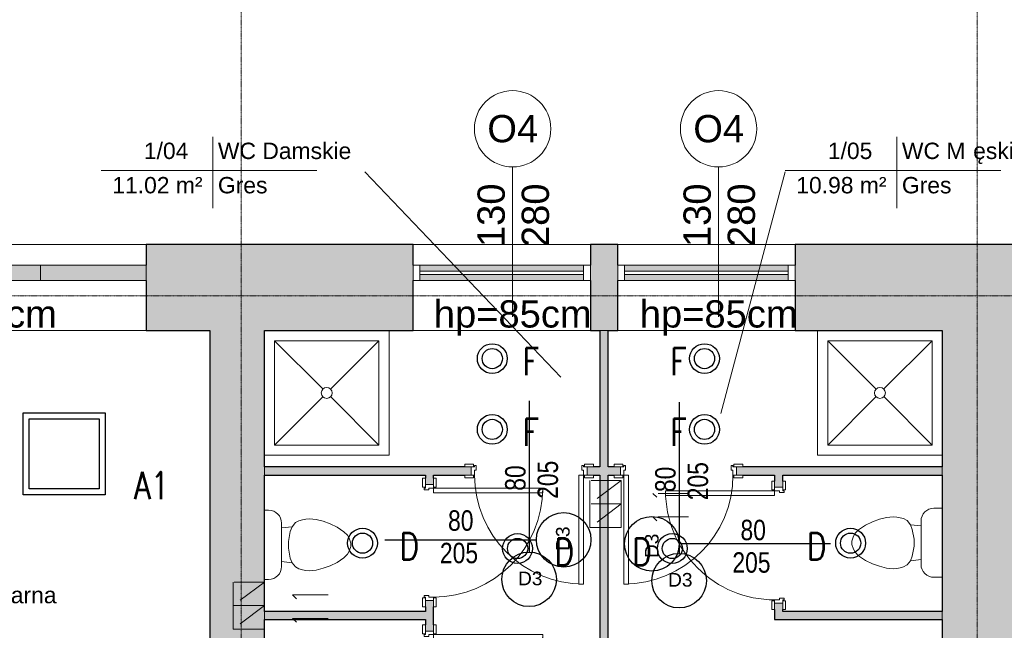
# Model space of a CAD drawing. Header units: centimetres. Extents: x 14504 to 44111, y -18976 to -7683.
# Tile 104 of 141: x 31832 to 32554, y -9043 to -8596. Entities that reach past the tile are written whole.
import ezdxf

# ---------------------------------------------------------------- set-up
doc = ezdxf.new("R2010")
doc.units = ezdxf.units.CM
doc.linetypes.add('Aligning Line 1_8_', pattern=[0.635, 0.3175, -0.3175])
doc.linetypes.add('Linia siatki', pattern=[0.9925, 0.47, -0.2175, 0.0875, -0.2175])
for name, color, linetype, lineweight in [('A-AREA-IDEN', 4, 'Continuous', 9), ('A-DETL', 6, 'Continuous', 9), ('A-DETL-MEDM', 33, 'Continuous', 25), ('A-DETL-THIN', 151, 'Continuous', 9), ('A-DOOR', 31, 'Continuous', 9), ('A-DOOR-FRAM', 31, 'Continuous', 18), ('A-GLAZ', 151, 'Continuous', 9), ('A-WALL', 4, 'Continuous', 9), ('A-WALL-PATT', 111, 'Continuous', 25), ('G-ANNO-TEXT', 8, 'Continuous', 9), ('I-WALL', 2, 'Continuous', 9), ('IE inst', 1, 'Continuous', 50), ('P-SANR-FIXT', 6, 'Continuous', 9), ('S-GRID', 8, 'Continuous', 9)]:
    doc.layers.add(name, color=color, linetype=linetype, lineweight=lineweight)
doc.styles.add('Arial_1', font='arial.ttf', dxfattribs={"height": 12})
doc.styles.add('Arial_2', font='arial.ttf', dxfattribs={"height": 18})
doc.styles.add('Arial_3', font='arial.ttf', dxfattribs={"width": 0.8, "height": 18})
doc.styles.add('Arial_5', font='arial.ttf', dxfattribs={"height": 15})
doc.styles.get("Standard").update_dxf_attribs({"font": 'romans.shx', "width": 0.8, "height": 20})

# ---------------------------------------------------------------- blocks, each defined once
blk = doc.blocks.new('Aluminum_1 szybowe - Okno 130_265 p_85 wymiana-632273-4_Poziom piętra')
at = {"layer": 'A-GLAZ'}
h = blk.add_hatch(color=256, dxfattribs=at)
h.paths.add_polyline_path([(-12.24, 7.73), (-12.24, 12.17), (-132.08, 12.17), (-132.08, 7.73), (-63.71, 7.73)])
h.paths.add_polyline_path([(-63.71, 14.71), (-12.24, 14.71), (-12.24, 19.16), (-132.08, 19.16), (-132.08, 14.71)])
at = {"layer": 'A-GLAZ', "lineweight": 18}
for p, q in [((-132.08, 19.16), (-137.16, 19.16)), ((-137.16, 19.16), (-137.16, 7.73)), ((-132.08, 7.73), (-132.08, 19.16)), ((-12.24, 14.71), (-132.08, 14.71)), ((-132.08, 14.71), (-132.08, 12.17)), ((-7.16, 19.16), (-12.24, 19.16)), ((-12.24, 19.16), (-12.24, 7.73)), ((-12.24, 12.17), (-12.24, 14.71)), ((-7.16, 7.73), (-7.16, 19.16)), ((-137.16, 7.73), (-132.08, 7.73)), ((-132.08, 12.17), (-12.24, 12.17)), ((-12.24, 7.73), (-7.16, 7.73))]:
    blk.add_line(p, q, dxfattribs=at)
at = {"layer": 'A-GLAZ'}
for p, q in [((-132.08, 19.16), (-12.24, 19.16)), ((-12.24, 7.73), (-132.08, 7.73))]:
    blk.add_line(p, q, dxfattribs=at)
blk = doc.blocks.new('Muszla klozetowa domowa - 3D - Muszla klozetowa domowa - 3D-412173-4_Poziom piętra')
at = {"layer": 'P-SANR-FIXT'}
for p, q in [((-6.96, 27.94), (-4.76, 29.21)), ((-4.76, 29.21), (-1.27, 30.48)), ((-1.27, 30.48), (1.27, 30.48)), ((1.27, 30.48), (4.76, 29.21)), ((4.76, 29.21), (6.96, 27.94)), ((-13.02, 20.32), (-9.5, 25.4)), ((-9.5, 25.4), (-6.96, 27.94)), ((6.96, 27.94), (9.5, 25.4)), ((9.5, 25.4), (13.02, 20.32)), ((-17.24, 10.16), (-15.39, 15.24)), ((-15.39, 15.24), (-13.02, 20.32)), ((13.02, 20.32), (15.39, 15.24)), ((15.39, 15.24), (17.24, 10.16)), ((-18.61, 5.06), (-17.24, 10.16)), ((17.24, 10.16), (18.61, 5.06)), ((-19.05, 0), (-18.61, 5.06)), ((18.61, 5.06), (19.05, 0)), ((-18.83, -2.53), (-19.05, 0)), ((-18.38, -5.08), (-18.83, -2.53)), ((-17.7, -7.62), (-18.38, -5.08)), ((18.38, -5.08), (17.7, -7.62)), ((18.83, -2.53), (18.38, -5.08)), ((19.05, 0), (18.83, -2.53)), ((-16.26, -10.16), (-17.7, -7.62)), ((-13.23, -12.7), (-16.26, -10.16)), ((-9.74, -13.97), (-13.23, -12.7)), ((-12.35, -20.38), (-13.23, -12.7)), ((-2.54, -15.24), (-9.74, -13.97)), ((9.74, -13.97), (2.54, -15.24)), ((13.23, -12.7), (9.74, -13.97)), ((12.35, -20.38), (13.23, -12.7)), ((16.26, -10.16), (13.23, -12.7)), ((17.7, -7.62), (16.26, -10.16)), ((15.87, -20.38), (-15.88, -20.38)), ((2.54, -15.24), (-2.54, -15.24)), ((-25.34, -29.84), (-25.34, -32.97)), ((25.34, -32.97), (25.34, -29.84))]:
    blk.add_line(p, q, dxfattribs=at)
for centre, start, end in [((-15.88, -29.84), 90, 180), ((15.87, -29.84), 0, 90)]:
    blk.add_arc(centre, 9.46, start, end, dxfattribs=at)
blk = doc.blocks.new('wewnetrzne dwupanelowe - 800 x 2100mm 2-634844-4_Poziom piętra')
at = {"layer": 'A-DOOR'}
for p, q in [((-47.14, 5.32), (-40.64, 5.32)), ((-47.14, 3.32), (-47.14, 5.32)), ((-40.64, 3.32), (-47.14, 3.32)), ((-40.64, 5.32), (-40.64, 3.32)), ((40.63, 5.32), (47.13, 5.32)), ((40.63, 3.32), (40.63, 5.32)), ((47.13, 3.32), (40.63, 3.32)), ((47.13, 5.32), (47.13, 3.32)), ((-47.14, -2.68), (-40.64, -2.68)), ((-47.14, -4.68), (-47.14, -2.68)), ((-40.64, -4.68), (-47.14, -4.68)), ((-40.64, -2.68), (-40.64, -4.68)), ((40.63, -2.68), (47.13, -2.68)), ((40.63, -4.68), (40.63, -2.68)), ((47.13, -4.68), (40.63, -4.68)), ((47.13, -2.68), (47.13, -4.68))]:
    blk.add_line(p, q, dxfattribs=at)
at = {"layer": 'A-DOOR', "lineweight": 18}
for p, q in [((36.5, -2.68), (40, -2.68)), ((36.5, -82.68), (36.5, -2.68)), ((40, -2.68), (40, -82.68)), ((40, -82.68), (36.5, -82.68))]:
    blk.add_line(p, q, dxfattribs=at)
at = {"layer": 'A-DOOR'}
blk.add_arc((40, -2.68), 80, 180, 270, dxfattribs=at)
at = {"layer": 'A-DOOR-FRAM'}
for p, q in [((-42.5, 3.32), (-40, 3.32)), ((-42.5, -2.68), (-42.5, 3.32)), ((-40, 4.31), (-38.73, 4.31)), ((-40, 3.32), (-40, 4.31)), ((-40, 0.82), (-40, -2.68)), ((-38.73, 0.82), (-40, 0.82)), ((-38.73, 4.31), (-38.73, 0.82)), ((38.73, 4.31), (40, 4.31)), ((38.73, 0.82), (38.73, 4.31)), ((40, 0.82), (38.73, 0.82)), ((40, 4.31), (40, 3.32)), ((40, 3.32), (42.5, 3.32)), ((40, -2.68), (40, 0.82)), ((42.5, 3.32), (42.5, -2.68)), ((-40, -2.68), (-42.5, -2.68)), ((42.5, -2.68), (40, -2.68))]:
    blk.add_line(p, q, dxfattribs=at)
blk = doc.blocks.new('wewnetrzne dwupanelowe - 800 x 2100mm 2-634845-4_Poziom piętra')
at = {"layer": 'A-DOOR', "lineweight": 18}
for p, q in [((40, 82.68), (36.5, 82.68)), ((36.5, 82.68), (36.5, 2.68)), ((40, 2.68), (40, 82.68)), ((36.5, 2.68), (40, 2.68))]:
    blk.add_line(p, q, dxfattribs=at)
at = {"layer": 'A-DOOR'}
for p, q in [((-40.64, 4.68), (-47.14, 4.68)), ((-47.14, 4.68), (-47.14, 2.68)), ((-47.14, 2.68), (-40.64, 2.68)), ((-40.64, 2.68), (-40.64, 4.68)), ((47.13, 4.68), (40.63, 4.68)), ((40.63, 4.68), (40.63, 2.68)), ((40.63, 2.68), (47.13, 2.68)), ((47.13, 2.68), (47.13, 4.68)), ((-40.64, -3.32), (-47.14, -3.32)), ((-47.14, -3.32), (-47.14, -5.32)), ((-47.14, -5.32), (-40.64, -5.32)), ((-40.64, -5.32), (-40.64, -3.32)), ((47.13, -3.32), (40.63, -3.32)), ((40.63, -3.32), (40.63, -5.32)), ((40.63, -5.32), (47.13, -5.32)), ((47.13, -5.32), (47.13, -3.32))]:
    blk.add_line(p, q, dxfattribs=at)
blk.add_arc((40, 2.68), 80, 90, 180, dxfattribs=at)
at = {"layer": 'A-DOOR-FRAM'}
for p, q in [((-40, 2.68), (-42.5, 2.68)), ((-42.5, 2.68), (-42.5, -3.32)), ((-40, -0.82), (-40, 2.68)), ((40, 2.68), (40, -0.82)), ((42.5, 2.68), (40, 2.68)), ((42.5, -3.32), (42.5, 2.68)), ((-42.5, -3.32), (-40, -3.32)), ((-38.73, -0.82), (-40, -0.82)), ((-40, -3.32), (-40, -4.31)), ((-40, -4.31), (-38.73, -4.31)), ((-38.73, -4.31), (-38.73, -0.82)), ((40, -0.82), (38.73, -0.82)), ((38.73, -0.82), (38.73, -4.31)), ((38.73, -4.31), (40, -4.31)), ((40, -4.31), (40, -3.32)), ((40, -3.32), (42.5, -3.32))]:
    blk.add_line(p, q, dxfattribs=at)
blk = doc.blocks.new('Kabina prysznicowa - 2D - Kabina prysznicowa - 2D-339464-4_Poziom piętra')
at = {"layer": 'P-SANR-FIXT'}
for p, q in [((91.5, 91.5), (91.5, 0)), ((7.5, 84), (42.86, 48.64)), ((7.5, 7.5), (7.5, 84)), ((7.5, 84), (84, 84)), ((84, 84), (48.64, 48.64)), ((84, 84), (84, 7.5)), ((42.99, 42.99), (7.5, 7.5)), ((48.51, 42.99), (84, 7.5)), ((84, 7.5), (7.5, 7.5)), ((91.5, 0), (0, 0))]:
    blk.add_line(p, q, dxfattribs=at)
for start, end in [(360, 180), (180, 360)]:
    blk.add_arc((45.75, 45.75), 4, start, end, dxfattribs=at)
blk = doc.blocks.new('Kabina prysznicowa - 2D - Kabina prysznicowa - 2D-V1-4_Poziom piętra')
at = {"layer": 'P-SANR-FIXT'}
for p, q in [((0, 0), (0, 91.5)), ((7.5, 84), (42.86, 48.64)), ((7.5, 7.5), (7.5, 84)), ((7.5, 84), (84, 84)), ((84, 84), (48.64, 48.64)), ((84, 84), (84, 7.5)), ((42.99, 42.99), (7.5, 7.5)), ((48.51, 42.99), (84, 7.5)), ((84, 7.5), (7.5, 7.5)), ((91.5, 0), (0, 0))]:
    blk.add_line(p, q, dxfattribs=at)
for start, end in [(360, 180), (180, 360)]:
    blk.add_arc((45.75, 45.75), 4, start, end, dxfattribs=at)
blk = doc.blocks.new('Muszla klozetowa domowa - 3D - Muszla klozetowa domowa - 3D-336748-4_Poziom piętra')
at = {"layer": 'P-SANR-FIXT'}
for p, q in [((-25.34, 29.84), (-25.34, 35.97)), ((25.34, 35.97), (25.34, 29.84)), ((15.87, 20.38), (-15.88, 20.38)), ((-12.35, 20.38), (-13.23, 12.7)), ((-2.54, 15.24), (-9.74, 13.97)), ((2.54, 15.24), (-2.54, 15.24)), ((9.74, 13.97), (2.54, 15.24)), ((12.35, 20.38), (13.23, 12.7)), ((-17.7, 7.62), (-18.38, 5.08)), ((-16.26, 10.16), (-17.7, 7.62)), ((-13.23, 12.7), (-16.26, 10.16)), ((-9.74, 13.97), (-13.23, 12.7)), ((13.23, 12.7), (9.74, 13.97)), ((16.26, 10.16), (13.23, 12.7)), ((17.7, 7.62), (16.26, 10.16)), ((18.38, 5.08), (17.7, 7.62)), ((-18.83, 2.53), (-19.05, 0)), ((-19.05, 0), (-18.61, -5.06)), ((-18.38, 5.08), (-18.83, 2.53)), ((18.83, 2.53), (18.38, 5.08)), ((18.61, -5.06), (19.05, 0)), ((19.05, 0), (18.83, 2.53)), ((-18.61, -5.06), (-17.24, -10.16)), ((17.24, -10.16), (18.61, -5.06)), ((-17.24, -10.16), (-15.39, -15.24)), ((15.39, -15.24), (17.24, -10.16)), ((-15.39, -15.24), (-13.02, -20.32)), ((-13.02, -20.32), (-9.5, -25.4)), ((9.5, -25.4), (13.02, -20.32)), ((13.02, -20.32), (15.39, -15.24)), ((-9.5, -25.4), (-6.96, -27.94)), ((-6.96, -27.94), (-4.76, -29.21)), ((4.76, -29.21), (6.96, -27.94)), ((6.96, -27.94), (9.5, -25.4)), ((-4.76, -29.21), (-1.27, -30.48)), ((-1.27, -30.48), (1.27, -30.48)), ((1.27, -30.48), (4.76, -29.21))]:
    blk.add_line(p, q, dxfattribs=at)
for centre, start, end in [((-15.88, 29.84), 180, 270), ((15.87, 29.84), 270, 360)]:
    blk.add_arc(centre, 9.46, start, end, dxfattribs=at)
blk = doc.blocks.new('Aluminum_2 szybowe - 160x140 wymiana-631431-4_Poziom piętra')
at = {"layer": 'A-GLAZ'}
blk.add_hatch(color=256, dxfattribs=at).paths.add_polyline_path([(22.84, 7.73), (22.84, 19.16), (-137.16, 19.16), (-137.16, 7.73), (-117.39, 7.73)])
for p, q in [((-137.16, 19.16), (22.84, 19.16)), ((-137.16, 7.73), (-137.16, 19.16)), ((22.84, 19.16), (22.84, 7.73)), ((22.84, 7.73), (-137.16, 7.73))]:
    blk.add_line(p, q, dxfattribs=at)
blk = doc.blocks.new('Etyk_pom_1_mala - Etyk_pom_1_mala-219433-4_Poziom piętra')
at = {"layer": 'A-AREA-IDEN'}
for p, q in [((-0.0958, 0.1444), (-0.0958, -0.3781)), ((-0.9154, -0.1015), (0.6661, -0.1015))]:
    blk.add_line(p, q, dxfattribs=at)

msp = doc.modelspace()

# ---------------------------------------------------------------- hatches: boundary and pattern name
at = {"layer": 'A-WALL-PATT', "lineweight": 9, "transparency": 33554610}
h = msp.add_hatch(color=256, dxfattribs=at)
h.paths.add_polyline_path([(31971.64, -8823.58), (31991.64, -8823.58), (31991.64, -8760.58), (31925.1, -8760.58), (31925.1, -8823.58)])
h.paths.add_polyline_path([(31491.64, -8823.58), (31687.64, -8823.58), (31687.64, -8760.58), (31491.64, -8760.58)])
h = msp.add_hatch(color=256, dxfattribs=at)
h.paths.add_polyline_path([(32400.64, -8823.58), (32508.64, -8823.58), (32508.64, -8760.58), (32400.64, -8760.58), (32400.64, -8787.01)])
h.paths.add_polyline_path([(32031.87, -8823.58), (32120.64, -8823.58), (32120.64, -8760.58), (31991.64, -8760.58), (31991.64, -8823.58), (32011.64, -8823.58)])
h.paths.add_polyline_path([(32270.64, -8823.58), (32270.64, -8760.58), (32250.64, -8760.58), (32250.64, -8823.58), (32263.64, -8823.58)])
h = msp.add_hatch(color=256, dxfattribs=at)
h.paths.add_polyline_path([(32508.64, -10270.58), (32571.64, -10270.58), (32571.64, -9498.08), (32508.64, -9498.08), (32508.64, -9665.32)])
h.paths.add_polyline_path([(32556.64, -9308.08), (32571.64, -9308.08), (32571.64, -8760.58), (32508.64, -8760.58), (32508.64, -9308.08), (32545.21, -9308.08)])
for points in [[(32011.64, -9271.58), (32011.64, -8823.58), (31971.64, -8823.58), (31971.64, -9271.58)], [(32263.64, -9271.58), (32263.64, -8823.58), (32257.64, -8823.58), (32257.64, -9271.58)], [(32152.68, -8929.58), (32152.68, -8923.58), (32011.64, -8923.58), (32011.64, -8929.58), (32135.68, -8929.58)], [(32508.64, -8929.58), (32508.64, -8923.58), (32368.68, -8923.58), (32368.68, -8929.58), (32437.43, -8929.58)], [(32011.64, -9035.58), (32129.68, -9035.58), (32129.68, -9029.58), (32011.64, -9029.58)], [(32508.64, -9035.58), (32508.64, -9029.58), (32391.68, -9029.58), (32391.68, -9035.58)]]:
    msp.add_hatch(color=256, dxfattribs=at).paths.add_polyline_path(points)
h = msp.add_hatch(color=256, dxfattribs=at)
h.paths.add_polyline_path([(32248.18, -8929.58), (32257.64, -8929.58), (32257.64, -8923.58), (32248.18, -8923.58), (32248.18, -8926.08)])
h.paths.add_polyline_path([(32152.68, -8929.58), (32163.18, -8929.58), (32163.18, -8923.58), (32152.68, -8923.58)])
h = msp.add_hatch(color=256, dxfattribs=at)
h.paths.add_polyline_path([(32268, -8929.58), (32272.64, -8929.58), (32272.64, -8923.58), (32263.64, -8923.58), (32263.64, -8929.58)])
h.paths.add_polyline_path([(32368.68, -8929.58), (32368.68, -8923.58), (32357.64, -8923.58), (32357.64, -8929.58), (32362.27, -8929.58)])
h = msp.add_hatch(color=256, dxfattribs=at)
h.paths.add_polyline_path([(32135.68, -9135.58), (32135.68, -9129.08), (32129.68, -9129.08), (32129.68, -9135.58)])
h.paths.add_polyline_path([(32129.68, -9044.08), (32135.68, -9044.08), (32135.68, -9021.58), (32129.68, -9021.58), (32129.68, -9039.45)])
h.paths.add_polyline_path([(32129.68, -8936.58), (32135.68, -8936.58), (32135.68, -8929.58), (32129.68, -8929.58), (32129.68, -8931.95)])
h = msp.add_hatch(color=256, dxfattribs=at)
h.paths.add_polyline_path([(32391.68, -9035.58), (32391.68, -9023.58), (32385.68, -9023.58), (32385.68, -9035.58)])
h.paths.add_polyline_path([(32385.68, -8938.58), (32391.68, -8938.58), (32391.68, -8929.58), (32385.68, -8929.58), (32385.68, -8933.95)])

# ---------------------------------------------------------------- linework, layer by layer
at = {"layer": 'A-AREA-IDEN'}
for p, q in [((32228.96, -8857.77), (32085.37, -8707.23)), ((32346.33, -8884.36), (32393.36, -8707.23))]:
    msp.add_line(p, q, dxfattribs=at)
at = {"layer": 'A-DETL', "linetype": 'Aligning Line 1_8_', "ltscale": 70}
for p, q in [((32273.32, -8933.58), (32250.32, -8933.58)), ((32250.32, -8933.58), (32250.32, -8950.79)), ((32273.32, -8933.58), (32250.32, -8950.79)), ((32273.32, -8950.79), (32273.32, -8933.58)), ((32322.52, -8943.01), (32296.52, -8943.01)), ((32296.52, -8943.01), (32299.35, -8945.84)), ((32273.32, -8950.79), (32250.32, -8950.79)), ((32250.32, -8950.79), (32250.32, -8968)), ((32273.32, -8950.79), (32250.32, -8968)), ((32273.32, -8968), (32273.32, -8950.79)), ((32322.52, -8960.22), (32296.52, -8960.22)), ((32296.52, -8960.22), (32299.35, -8963.05)), ((32250.32, -8968), (32273.32, -8968)), ((32273.32, -8968), (32250.32, -8968)), ((32011.64, -9008.08), (31988.64, -9008.08)), ((31988.64, -9008.08), (31988.64, -9025.29)), ((32011.64, -9008.08), (31988.64, -9025.29)), ((32011.64, -9025.29), (32011.64, -9008.08)), ((32032.34, -9017.51), (32058.34, -9017.51)), ((32058.34, -9017.51), (32032.34, -9017.51)), ((32032.34, -9017.51), (32035.17, -9020.34)), ((31988.64, -9025.29), (32011.64, -9025.29)), ((32011.64, -9025.29), (31988.64, -9025.29)), ((32011.64, -9025.29), (31988.64, -9025.29)), ((31988.64, -9025.29), (31988.64, -9042.5)), ((32011.64, -9025.29), (31988.64, -9042.5)), ((32011.64, -9042.5), (32011.64, -9025.29)), ((32032.34, -9034.72), (32058.34, -9034.72)), ((32058.34, -9034.72), (32032.34, -9034.72)), ((32032.34, -9034.72), (32035.17, -9037.55)), ((31988.64, -9042.5), (32011.64, -9042.5)), ((32011.64, -9042.5), (31988.64, -9042.5))]:
    msp.add_line(p, q, dxfattribs=at)
at = {"layer": 'A-DETL-MEDM'}
for p, q in [((32205.68, -8875.04), (32205.68, -8986.04)), ((32315.68, -8876.04), (32315.68, -8987.04)), ((32100.06, -8977.08), (32211.06, -8977.08)), ((32426.73, -8979.96), (32315.73, -8979.96))]:
    msp.add_line(p, q, dxfattribs=at)
for centre in [(32231.06, -8977.08), (32295.73, -8979.96), (32205.68, -9006.04), (32315.68, -9007.04)]:
    msp.add_circle(centre, 20, dxfattribs=at)
at = {"layer": 'A-DETL-THIN'}
for p, q in [((32193.6, -8703.68), (32193.6, -8813.68)), ((32344.6, -8703.68), (32344.6, -8813.68))]:
    msp.add_line(p, q, dxfattribs=at)
for centre in [(32193.6, -8675.68), (32344.6, -8675.68)]:
    msp.add_circle(centre, 28, dxfattribs=at)
at = {"layer": 'A-WALL'}
for p, q in [((31687.64, -8760.58), (31925.1, -8760.58)), ((32120.64, -8760.58), (32250.64, -8760.58)), ((32270.64, -8760.58), (32400.64, -8760.58)), ((31925.1, -8823.58), (31687.64, -8823.58)), ((32250.64, -8823.58), (32120.64, -8823.58)), ((32263.64, -8823.58), (32257.64, -8823.58)), ((32400.64, -8823.58), (32270.64, -8823.58)), ((32011.64, -8923.58), (32011.64, -8929.58)), ((32508.64, -8929.58), (32508.64, -8923.58)), ((32011.64, -9029.58), (32011.64, -9035.58)), ((32508.64, -9035.58), (32508.64, -9029.58))]:
    msp.add_line(p, q, dxfattribs=at)
at = {"layer": 'A-WALL', "lineweight": 25}
for p, q in [((32120.64, -8760.58), (31925.1, -8760.58)), ((31925.1, -8760.58), (31925.1, -8775.58)), ((32120.64, -8775.58), (32120.64, -8760.58)), ((32270.64, -8760.58), (32250.64, -8760.58)), ((32250.64, -8760.58), (32250.64, -8775.58)), ((32270.64, -8775.58), (32270.64, -8760.58)), ((32571.64, -8760.58), (32400.64, -8760.58)), ((32400.64, -8760.58), (32400.64, -8775.58)), ((31925.1, -8787.01), (31925.1, -8823.58)), ((32120.64, -8823.58), (32120.64, -8787.01)), ((32250.64, -8787.01), (32250.64, -8823.58)), ((32270.64, -8823.58), (32270.64, -8787.01)), ((32400.64, -8787.01), (32400.64, -8823.58)), ((31925.1, -8823.58), (31971.64, -8823.58)), ((32011.64, -8823.58), (32120.64, -8823.58)), ((32250.64, -8823.58), (32257.64, -8823.58)), ((32257.64, -8823.58), (32257.64, -8923.58)), ((32263.64, -8823.58), (32270.64, -8823.58)), ((32263.64, -8923.58), (32263.64, -8823.58)), ((32400.64, -8823.58), (32508.64, -8823.58)), ((32508.64, -8823.58), (32508.64, -8923.58)), ((32158.55, -8923.58), (32011.64, -8923.58)), ((32257.64, -8923.58), (32252.82, -8923.58)), ((32268, -8923.58), (32263.64, -8923.58)), ((32508.64, -8923.58), (32362.27, -8923.58)), ((32011.64, -8929.58), (32129.68, -8929.58)), ((32129.68, -8929.58), (32129.68, -8931.95)), ((32135.68, -8931.95), (32135.68, -8929.58)), ((32135.68, -8929.58), (32158.55, -8929.58)), ((32252.82, -8929.58), (32257.64, -8929.58)), ((32257.64, -8929.58), (32257.64, -9135.58)), ((32263.64, -9135.58), (32263.64, -8929.58)), ((32263.64, -8929.58), (32268, -8929.58)), ((32362.27, -8929.58), (32385.68, -8929.58)), ((32385.68, -8929.58), (32385.68, -8933.95)), ((32391.68, -8929.58), (32508.64, -8929.58)), ((32391.68, -8933.95), (32391.68, -8929.58)), ((32508.64, -8929.58), (32508.64, -9029.58)), ((32129.68, -9029.58), (32011.64, -9029.58)), ((32129.68, -9026.22), (32129.68, -9029.58)), ((32135.68, -9039.45), (32135.68, -9026.22)), ((32385.68, -9028.22), (32385.68, -9035.58)), ((32391.68, -9029.58), (32391.68, -9028.22)), ((32508.64, -9029.58), (32391.68, -9029.58)), ((32011.64, -9035.58), (32129.68, -9035.58)), ((32129.68, -9035.58), (32129.68, -9039.45)), ((32385.68, -9035.58), (32508.64, -9035.58)), ((32508.64, -9035.58), (32508.64, -9067.77))]:
    msp.add_line(p, q, dxfattribs=at)
at = {"layer": 'I-WALL', "lineweight": 25}
for p, q in [((31971.64, -8823.58), (31971.64, -9271.58)), ((32011.64, -8923.58), (32011.64, -8823.58)), ((32011.64, -9029.58), (32011.64, -8929.58)), ((32011.64, -9135.58), (32011.64, -9035.58))]:
    msp.add_line(p, q, dxfattribs=at)
at = {"layer": 'IE inst', "lineweight": -3}
for points in [[(31895, -8944.01), (31834.93, -8944.01), (31834.93, -8884.01), (31895, -8884.01)], [(31890.64, -8939.66), (31839.29, -8939.66), (31839.29, -8888.36), (31890.64, -8888.36)]]:
    msp.add_lwpolyline(points, close=True, dxfattribs=at)
for centre, radius in [((32178.72, -8844.2), 10.94), ((32334.31, -8844.2), 10.94), ((32178.72, -8844.2), 7.41), ((32334.31, -8844.2), 7.41), ((32178.72, -8896.09), 10.94), ((32334.31, -8896.09), 10.94), ((32178.72, -8896.09), 7.41), ((32334.31, -8896.09), 7.41), ((32083.6, -8979.5), 10.94), ((32083.6, -8979.5), 7.41), ((32441.41, -8979.5), 10.94), ((32441.41, -8979.5), 7.41), ((32197.26, -8983.44), 10.94), ((32197.26, -8983.44), 7.41), ((32310.7, -8983.44), 10.94), ((32310.7, -8983.44), 7.41)]:
    msp.add_circle(centre, radius, dxfattribs=at)
at = {"layer": 'S-GRID', "linetype": 'Linia siatki'}
for p, q in [((31994.64, -8368.98), (31994.64, -10981.53)), ((32534.14, -8368.98), (32534.14, -10981.53)), ((29444.34, -8798.08), (32937.23, -8798.08))]:
    msp.add_line(p, q, dxfattribs=at)

# ---------------------------------------------------------------- block references
at = {"layer": 'A-AREA-IDEN', "xscale": 99.99999999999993, "yscale": 99.99999999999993, "zscale": 99.99999999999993}
for p in [(31983.49, -8696.01), (32484.91, -8696.01)]:
    msp.add_blockref('Etyk_pom_1_mala - Etyk_pom_1_mala-219433-4_Poziom piętra', p, dxfattribs=at)
at = {"layer": 'A-DOOR'}
msp.add_blockref('wewnetrzne dwupanelowe - 800 x 2100mm 2-634844-4_Poziom piętra', (32205.68, -8926.9), dxfattribs=at)
for name, p, rotation in [('wewnetrzne dwupanelowe - 800 x 2100mm 2-634845-4_Poziom piętra', (32315.14, -8926.9), 180), ('wewnetrzne dwupanelowe - 800 x 2100mm 2-634844-4_Poziom piętra', (32133, -8979.08), 89.9999999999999), ('wewnetrzne dwupanelowe - 800 x 2100mm 2-634845-4_Poziom piętra', (32388.36, -8981.08), 90.0000000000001), ('wewnetrzne dwupanelowe - 800 x 2100mm 2-634844-4_Poziom piętra', (32133, -9086.58), 89.9999999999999)]:
    msp.add_blockref(name, p, dxfattribs=dict(at, rotation=rotation))
at = {"layer": 'A-GLAZ'}
for name, p in [('Aluminum_2 szybowe - 160x140 wymiana-631431-4_Poziom piętra', (31824.8, -8794.73)), ('Aluminum_2 szybowe - 160x140 wymiana-631431-4_Poziom piętra', (31902.26, -8794.73)), ('Aluminum_1 szybowe - Okno 130_265 p_85 wymiana-632273-4_Poziom piętra', (32257.8, -8794.73)), ('Aluminum_1 szybowe - Okno 130_265 p_85 wymiana-632273-4_Poziom piętra', (32407.8, -8794.73))]:
    msp.add_blockref(name, p, dxfattribs=at)
at = {"layer": 'P-SANR-FIXT'}
for name, p in [('Kabina prysznicowa - 2D - Kabina prysznicowa - 2D-339464-4_Poziom piętra', (32011.64, -8915.08)), ('Kabina prysznicowa - 2D - Kabina prysznicowa - 2D-V1-4_Poziom piętra', (32417.14, -8915.08))]:
    msp.add_blockref(name, p, dxfattribs=at)
for name, p, rotation in [('Muszla klozetowa domowa - 3D - Muszla klozetowa domowa - 3D-412173-4_Poziom piętra', (32044.61, -8980.74), 269.9999999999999), ('Muszla klozetowa domowa - 3D - Muszla klozetowa domowa - 3D-336748-4_Poziom piętra', (32472.67, -8979.24), 270.0000000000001)]:
    msp.add_blockref(name, p, dxfattribs=dict(at, rotation=rotation))

# ---------------------------------------------------------------- texts
at = {"layer": 'A-AREA-IDEN', "char_height": 12, "attachment_point": 1, "style": 'Arial_1'}
for s, insert, width in [('1/04', (31923.3, -8685.84), 42.4894), ('WC Damskie', (31977.57, -8685.84), 129.8734), ('1/05', (32424.72, -8685.84), 42.4894), ('WC M', (32479, -8685.84), 63.3333), ('ęskie', (32531.25, -8685.84), 51.308), ('11.02 m²', (31900.16, -8711.01), 85.7806), ('Gres', (31977.57, -8711.01), 47.2996), ('10.98 m²', (32401.58, -8711.01), 85.7806), ('Gres', (32479, -8711.01), 47.2996), ('Pracownia kulinarna', (31708.36, -9011.6), 194.8101)]:
    msp.add_mtext(s, dxfattribs=dict(at, insert=insert, width=width))
at = {"layer": 'G-ANNO-TEXT', "attachment_point": 1}
for s, insert, char_height, width, style in [('O4', (32175.08, -8665.56), 20, 45.6962, 'Arial_5'), ('O4', (32326.08, -8665.56), 20, 45.6962, 'Arial_5'), ('hp=85cm', (31743.85, -8801.41), 20, 143.5021, 'Arial_5'), ('hp=85cm', (32135.85, -8801.41), 20, 143.5021, 'Arial_5'), ('hp=85cm', (32286.85, -8801.41), 20, 143.5021, 'Arial_5'), ('80', (32146.29, -8955.43), 15, 28.8607, 'Arial_3'), ('80', (32360.67, -8962.37), 15, 28.8607, 'Arial_3'), ('205', (32140.33, -8979.24), 15, 43.2911, 'Arial_3'), ('205', (32354.72, -8986.19), 15, 43.2911, 'Arial_3'), ('D3', (32197.63, -9000.4), 10, 21.6456, 'Arial_2'), ('D3', (32307.63, -9001.4), 10, 21.6456, 'Arial_2')]:
    msp.add_mtext(s, dxfattribs=dict(at, insert=insert, char_height=char_height, width=width, style=style))
at = {"layer": 'G-ANNO-TEXT', "attachment_point": 1, "rotation": 90}
for s, insert, char_height, width, style in [('130', (32167.87, -8762.4), 20, 57.7215, 'Arial_5'), ('280', (32200.28, -8762.4), 20, 57.7215, 'Arial_5'), ('130', (32318.87, -8762.4), 20, 57.7215, 'Arial_5'), ('280', (32351.28, -8762.4), 20, 57.7215, 'Arial_5'), ('205', (32211.91, -8947.05), 15, 43.2911, 'Arial_3'), ('80', (32188.1, -8941.1), 15, 28.8607, 'Arial_3'), ('80', (32298.1, -8942.1), 15, 28.8607, 'Arial_3'), ('205', (32321.91, -8948.05), 15, 43.2911, 'Arial_3'), ('D3', (32225.42, -8985.13), 10, 21.6456, 'Arial_2'), ('D3', (32290.61, -8990.41), 10, 21.6456, 'Arial_2')]:
    msp.add_mtext(s, dxfattribs=dict(at, insert=insert, char_height=char_height, width=width, style=style))
at = {"layer": 'IE inst', "lineweight": -3, "char_height": 20, "width": 37.1429, "attachment_point": 1}
for s, insert in [('{\\Fsimplex.shx|c238;F}', (32200.74, -8836.3)), ('{\\Fsimplex.shx|c238;F}', (32308.95, -8836.3)), ('{\\Fsimplex.shx|c238;F}', (32200.74, -8888.19)), ('{\\Fsimplex.shx|c238;F}', (32308.95, -8888.19)), ('{\\Fsimplex.shx|c238;A1}', (31915.96, -8927.15)), ('{\\Fsimplex.shx|c238;D}', (32110.55, -8971.86)), ('{\\Fsimplex.shx|c238;D}', (32409.26, -8971.86)), ('{\\Fsimplex.shx|c238;D}', (32224.21, -8975.8)), ('{\\Fsimplex.shx|c238;D}', (32281.19, -8975.8))]:
    msp.add_mtext(s, dxfattribs=dict(at, insert=insert))

doc.saveas('drawing.dxf')
